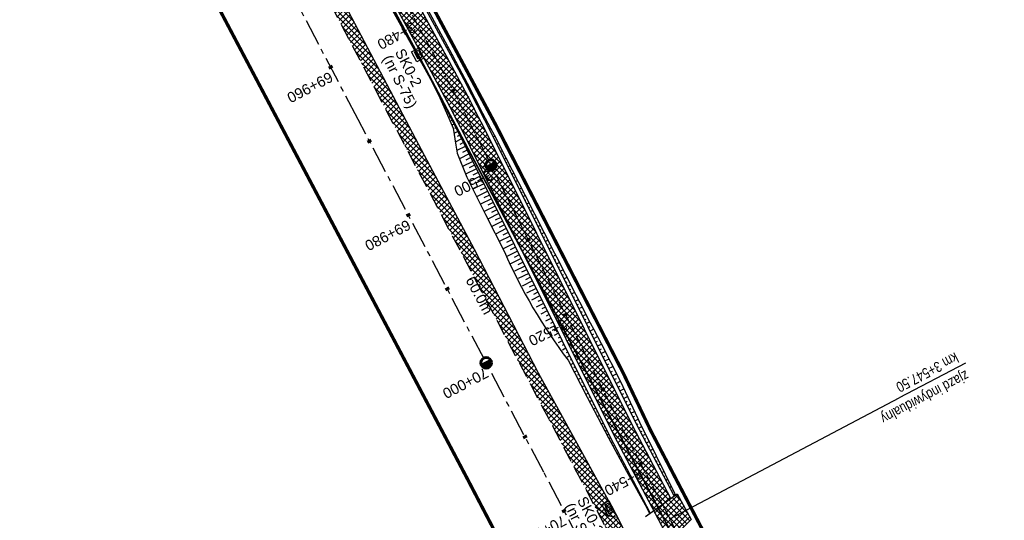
# Model space of a CAD drawing. Header units: metres. Extents: x 7529682 to 7533711, y 5721186 to 5727842.
# Tile 20 of 112: x 7531291 to 7531409, y 5724665 to 5724725. Entities that reach past the tile are written whole.
import ezdxf

# ---------------------------------------------------------------- set-up
doc = ezdxf.new("R2010")
doc.units = ezdxf.units.M
for name, pattern in [('817-dzialki-09-05-04$0$HIDDEN', [0.375, 0.25, -0.125]), ('CENTER', [50.8, 31.75, -6.35, 6.35, -6.35]), ('HIDDEN', [9.525, 6.35, -3.175])]:
    doc.linetypes.add(name, pattern=pattern)
for name, color, linetype in [('C-DROGI-SYTUACJA-ETYKIETY', 7, 'Continuous'), ('D-hatch-pobocza', 131, 'Continuous'), ('D-hatch-zjazdy-BA', 244, 'Continuous'), ('D-hatch-zjazdy-kruszywo', 111, 'Continuous'), ('D-pobocza', 7, 'Continuous'), ('D-skarpa', 7, 'Continuous'), ('D-skarpa-kreskowanie', 7, 'Continuous')]:
    doc.layers.add(name, color=color, linetype=linetype)
doc.layers.add('D-hatch-ciag-pieszo-rowerowy', color=7, linetype='Continuous', lineweight=13, true_color=0xff9f80)
doc.layers.add('D-LR-etap-III', color=7, linetype='817-dzialki-09-05-04$0$HIDDEN', lineweight=50, true_color=0xff1aff)
for name, color, linetype, lineweight in [('D-krawędzie', 7, 'Continuous', 30), ('D-obrzeża', 7, 'Continuous', 30), ('D-oś', 10, 'CENTER', 30), ('D-zjazdy', 7, 'Continuous', 30), ('D-zjazdy-opis', 7, 'Continuous', 30), ('Sieci-T-kanal technologiczny', 4, 'kt kanał technologiczny', 30)]:
    doc.layers.add(name, color=color, linetype=linetype, lineweight=lineweight)
for name, color, linetype, true_color in [('D-opis-KT-dlugosci', 7, 'Continuous', 0xff8000), ('D-opis-KT-studnie', 7, 'Continuous', 0xff8000), ('poprzeczki', 7, 'Continuous', 0x0000c7)]:
    doc.layers.add(name, color=color, linetype=linetype, true_color=true_color)
doc.styles.add('2mm08', font='arial.ttf', dxfattribs={"width": 0.8})
doc.styles.add('ARIAL', font='arial.ttf', dxfattribs={"height": 1})
doc.styles.get("Standard").update_dxf_attribs({"font": 'arial.ttf'})
doc.linetypes.add('kt kanał technologiczny', pattern='A,1,-0.8,["kt",Standard,S=0.5,R=0,X=-0.7,Y=-0.15],-0.3', length=2.1)
pattern_1 = [(45, (0.88535, 0.46493), (-0.33675960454, 0.33675960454), []), (135, (0.88535, 0.46493), (-0.33675960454, -0.33675960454), [])]
pattern_2 = [(45, (0, 0), (-0.33675960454, 0.33675960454), []), (135, (0, 0), (-0.33675960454, -0.33675960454), [])]

# ---------------------------------------------------------------- blocks, each defined once
blk = doc.blocks.new('kilometraz')
at = {"linetype": 'ByBlock', "lineweight": -2}
blk.add_hatch(color=0, dxfattribs=at).paths.add_polyline_path([(0, -0.28125, 0.41421356), (0.28125, 0, 0.41421356), (0, 0.28125)])
at = {"color": 0, "linetype": 'ByBlock', "lineweight": -2}
blk.add_line((0, 0.28125), (0, -0.28125), dxfattribs=at)
blk.add_circle((0, 0), 0.28125, dxfattribs=at)
blk = doc.blocks.new('AeccTickLine')
at = {"color": 0, "linetype": 'ByBlock', "lineweight": -2}
blk.add_line((0, 1), (0, -1), dxfattribs=at)
blk = doc.blocks.new('SKR2')
at = {"layer": 'Sieci-T-kanal technologiczny', "color": 2, "lineweight": 25}
for points in [[(0.03, -0.19), (0.96, -1.15), (0.28, -1.81), (-0.65, -0.84)], [(-0.04, -0.54), (0.61, -1.21), (0.23, -1.57), (-0.41, -0.9)]]:
    blk.add_lwpolyline(points, close=True, dxfattribs=at)
blk.add_lwpolyline([(-0.09, -1.23), (0.28, -0.87)], dxfattribs=at)

msp = doc.modelspace()

# ---------------------------------------------------------------- hatches: boundary and pattern name
at = {"layer": 'D-hatch-ciag-pieszo-rowerowy'}
h = msp.add_hatch(dxfattribs=at)
h.set_pattern_fill('ANSI37', color=256, scale=0.15, style=0)
h.set_pattern_definition(pattern_1)
h.paths.add_polyline_path([(7531367.38, 5724666.22), (7531369.44, 5724667.68), (7531364.84, 5724676.4), (7531345.22, 5724715.75), (7531314.27, 5724772.61), (7531308.11, 5724784.43), (7531305.88, 5724783.29), (7531312.05, 5724771.45), (7531343.01, 5724714.59), (7531362.63, 5724675.23)])
at = {"layer": 'D-hatch-pobocza'}
h = msp.add_hatch(dxfattribs=at)
h.set_pattern_fill('ANSI37', color=256, scale=0.15, style=0)
h.set_pattern_definition(pattern_2)
h.paths.add_polyline_path([(7531327.02, 5724733.24), (7531314.57, 5724757.21), (7531302.38, 5724780.72), (7531302.44, 5724776.85), (7531306.74, 5724768.66), (7531335.09, 5724714.65), (7531357.32, 5724672.44), (7531360.38, 5724666.62), (7531361.97, 5724665.57), (7531363.1, 5724665.41), (7531353.58, 5724682.67), (7531345.94, 5724697.46), (7531339.27, 5724710)])
at = {"layer": 'D-hatch-zjazdy-BA'}
h = msp.add_hatch(dxfattribs=at)
h.set_pattern_fill('ANSI37', color=256, scale=0.15, style=0)
h.set_pattern_definition(pattern_1)
h.paths.add_polyline_path([(7531369.29, 5724662.58), (7531371.88, 5724665.15), (7531370.2, 5724668.22), (7531367.38, 5724666.22)])
at = {"layer": 'D-hatch-zjazdy-kruszywo'}
h = msp.add_hatch(dxfattribs=at)
h.set_pattern_fill('ANSI37', color=256, scale=0.15, style=0)
h.set_pattern_definition(pattern_2)
h.paths.add_polyline_path([(7531363.1, 5724665.41), (7531361.97, 5724665.57), (7531360.38, 5724666.62), (7531365.5, 5724656.92), (7531365.97, 5724658.89), (7531366.18, 5724659.13)])

# ---------------------------------------------------------------- linework, layer by layer
at = {"layer": 'D-krawędzie', "linetype": 'HIDDEN', "ltscale": 0.3, "flags": 128}
msp.add_lwpolyline([(7530572.01, 5726166.06), (7530599.74, 5726113.52), (7530641.56, 5726032.01), (7530660.96, 5725995.07), (7530689.13, 5725941.54), (7530707.34, 5725907.03), (7530725.26, 5725873.09), (7530743.97, 5725837.65), (7530770.53, 5725787.12), (7530787.86, 5725754.27), (7530809.9, 5725712.54), (7530824.74, 5725684.39), (7530840.86, 5725653.69), (7530860.68, 5725616.15), (7530865.28, 5725607.39), (7530878.05, 5725583.08), (7530918.17, 5725507.18), (7530950.16, 5725446.31), (7530993.42, 5725364.26), (7531022.77, 5725308.72), (7531053.81, 5725249.87), (7531081.17, 5725197.87), (7531103.9, 5725154.54), (7531128.12, 5725108.45), (7531149.3, 5725068.25), (7531167.38, 5725033.77), (7531197.16, 5724976.99), (7531228.15, 5724918.03), (7531253.15, 5724870.49), (7531286.8, 5724806.65), (7531306.74, 5724768.66), (7531335.09, 5724714.65), (7531357.32, 5724672.44), (7531373.64, 5724641.45), (7531392.16, 5724606), (7531418.48, 5724555.85), (7531439.73, 5724515.58), (7531476.36, 5724446.19), (7531491.8, 5724416.76), (7531531.9, 5724339.93), (7531557.23, 5724291.66), (7531569.85, 5724267.58), (7531591.38, 5724226.55), (7531610, 5724191.1), (7531616.88, 5724178), (7531629.98, 5724153.03), (7531641.01, 5724132.02), (7531664.91, 5724087.62), (7531677.64, 5724064.79), (7531683.11, 5724054.99), (7531686.75, 5724048.18), (7531695.45, 5724031.7), (7531703.75, 5724015.92), (7531709.21, 5724005.51), (7531719.39, 5723986.15), (7531726.3, 5723973), (7531732.74, 5723960.74), (7531735.13, 5723956.19)], dxfattribs=at)
at = {"layer": 'D-LR-etap-III', "ltscale": 10, "flags": 128}
msp.add_lwpolyline([(7531750.47, 5723895.1, 0.4, 0.4, 0), (7531750.5, 5723895.13, 0.4, 0.4, 0), (7531682.71, 5724022.92, 0.4, 0.4, 0), (7531619.18, 5724147.2, 0.4, 0.4, 0), (7531592.31, 5724198.49, 0.4, 0.4, 0), (7531553.26, 5724272.92, 0.4, 0.4, 0), (7531504.02, 5724366.79, 0.4, 0.4, 0), (7531482.09, 5724407.62, 0.4, 0.4, 0), (7531412.35, 5724541.18, 0.4, 0.4, 0), (7531388.46, 5724586.93, 0.4, 0.4, 0), (7531345.12, 5724669.94, 0.4, 0.4, 0), (7531127.66, 5725081.67, 0.4, 0.4, 0), (7531059.25, 5725211.04, 0.4, 0.4, 0), (7531008.01, 5725307.95, 0.4, 0.4, 0), (7530964.18, 5725390.84, 0.4, 0.4, 0), (7530914.56, 5725484.68, 0.4, 0.4, 0), (7530865.24, 5725577.49, 0.4, 0.4, 0), (7530840.09, 5725624.06, 0.4, 0.4, 0), (7530802.56, 5725694.92, 0.4, 0.4, 0), (7530755.54, 5725787.51, 0.4, 0.4, 0), (7530708.72, 5725876.3, 0.4, 0.4, 0), (7530695.12, 5725902.09, 0.4, 0.4, 0), (7530642.91, 5726001.08, 0.4, 0.4, 0), (7530634.93, 5726016.15, 0.4, 0.4, 0), (7530610.82, 5726061.93, 0.4, 0.4, 0), (7530610.82, 5726061.93, 0.4, 0.4, 0), (7530607.21, 5726063.51, 0.4, 0.4, 0), (7530597.42, 5726080.68, 0.4, 0.4, 0), (7530591.16, 5726088.44, 0.4, 0.4, 0), (7530581.28, 5726107.21, 0.4, 0.4, 0), (7530571.29, 5726130.56, 0.4, 0.4, 0), (7530549.55, 5726171.53, 0.4, 0.4, 0), (7530531.01, 5726206.47, 0.4, 0.4, 0), (7530516.46, 5726236.02, 0.4, 0.4, 0), (7530500.8, 5726266.14, 0.4, 0.4, 0), (7530491.35, 5726283.94, 0.4, 0.4, 0), (7530482.4, 5726303.41, 0.4, 0.4, 0), (7530482.4, 5726303.41, 0.4, 0.4, 0), (7530450.41, 5726357.28, 0.4, 0.4, 0), (7530397.76, 5726458.5, 0.4, 0.4, 0), (7530334.71, 5726583.66, 0.4, 0.4, 0), (7530303.94, 5726645.17, 0.4, 0.4, 0), (7530300.51, 5726651.78, 0.4, 0.4, 0), (7530289.21, 5726671.97, 0.4, 0.4, 0), (7530281.54, 5726685.57, 0.4, 0.4, 0), (7530261.37, 5726724.16, 0.4, 0.4, 0), (7530254.03, 5726738.21, 0.4, 0.4, 0), (7530197.22, 5726845.06, 0.4, 0.4, 0), (7530194.71, 5726849.15, 0.4, 0.4, 0), (7530195.92, 5726850.75, 0.4, 0.4, 0), (7530170.55, 5726892.96, 0.4, 0.4, 0), (7530143.17, 5726945.07, 0.4, 0.4, 0), (7530105.06, 5727018.32, 0.4, 0.4, 0), (7530100.06, 5727027.16, 0.4, 0.4, 0), (7530062.32, 5727099.63, 0.4, 0.4, 0), (7530015.38, 5727189.42, 0.4, 0.4, 0), (7529983.21, 5727250.21, 0.4, 0.4, 0), (7529953.28, 5727306.75, 0.4, 0.4, 0), (7529900.67, 5727406.16, 0.4, 0.4, 0), (7529890.63, 5727425.13, 0.4, 0.4, 0), (7529875.16, 5727454.43, 0.4, 0.4, 0), (7529857.56, 5727487.79, 0.4, 0.4, 0), (7529835.19, 5727530.19, 0.4, 0.4, 0), (7529811.74, 5727574.66, 0.4, 0.4, 0), (7529792.1, 5727611.92, 0.4, 0.4, 0), (7529768.07, 5727657.47, 0.4, 0.4, 0), (7529755.21, 5727682.13, 0.4, 0.4, 0), (7529753.31, 5727681.13, 0.4, 0.4, 0), (7529739.21, 5727707.77, 0.4, 0.4, 0), (7529735.39, 5727711.25, 0.4, 0.4, 0), (7529725.42, 5727730.2, 0.4, 0.4, 0), (7529723.55, 5727729.88, 0.4, 0.4, 0), (7529695.57, 5727782.93, 0.4, 0.4, 0), (7529717.68, 5727794.02, 0.4, 0.4, 0), (7529736.27, 5727758.65, 0.4, 0.4, 0), (7529736.27, 5727758.65, 0.4, 0.4, 0), (7529744.51, 5727750.41, 0.4, 0.4, 0), (7529744.51, 5727750.41, 0.4, 0.4, 0), (7529750.28, 5727738.55, 0.4, 0.4, 0), (7529777.11, 5727687.57, 0.4, 0.4, 0), (7529796.52, 5727651.33, 0.4, 0.4, 0), (7529814.94, 5727616.79, 0.4, 0.4, 0), (7529839.01, 5727572.3, 0.4, 0.4, 0), (7529860.62, 5727532.51, 0.4, 0.4, 0), (7529882.35, 5727491.5, 0.4, 0.4, 0), (7529904.87, 5727449.1, 0.4, 0.4, 0), (7529920.75, 5727418.88, 0.4, 0.4, 0), (7529946.68, 5727368.55, 0.4, 0.4, 0), (7529972.02, 5727320.57, 0.4, 0.4, 0), (7529987.74, 5727290.15, 0.4, 0.4, 0), (7529996.5, 5727273.66, 0.4, 0.4, 0), (7530017.54, 5727234.2, 0.4, 0.4, 0), (7530033.05, 5727204.86, 0.4, 0.4, 0), (7530051.62, 5727170.22, 0.4, 0.4, 0), (7530069.28, 5727137.02, 0.4, 0.4, 0), (7530089.39, 5727097.53, 0.4, 0.4, 0), (7530109.71, 5727060.75, 0.4, 0.4, 0), (7530136.77, 5727011.64, 0.4, 0.4, 0), (7530162.45, 5726962.74, 0.4, 0.4, 0), (7530187.67, 5726916.99, 0.4, 0.4, 0), (7530207.82, 5726879.34, 0.4, 0.4, 0), (7530230.63, 5726834.52, 0.4, 0.4, 0), (7530262.29, 5726776.62, 0.4, 0.4, 0), (7530277.51, 5726760.21, 0.4, 0.4, 0), (7530286.04, 5726744.11, 0.4, 0.4, 0), (7530288.1, 5726735.88, 0.4, 0.4, 0), (7530290.39, 5726725.05, 0.4, 0.4, 0), (7530296.18, 5726713.58, 0.4, 0.4, 0), (7530302.73, 5726701.18, 0.4, 0.4, 0), (7530325.69, 5726657.47, 0.4, 0.4, 0), (7530343.24, 5726623.65, 0.4, 0.4, 0), (7530360.23, 5726591.75, 0.4, 0.4, 0), (7530383.21, 5726548.06, 0.4, 0.4, 0), (7530406.02, 5726503.61, 0.4, 0.4, 0), (7530427.46, 5726462.62, 0.4, 0.4, 0), (7530447.93, 5726424.39, 0.4, 0.4, 0), (7530471.13, 5726379.92, 0.4, 0.4, 0), (7530490.5, 5726343.03, 0.4, 0.4, 0), (7530509.5, 5726306.73, 0.4, 0.4, 0), (7530529.89, 5726267.24, 0.4, 0.4, 0), (7530543.85, 5726238.99, 0.4, 0.4, 0), (7530554.81, 5726218.94, 0.4, 0.4, 0), (7530559.03, 5726212.22, 0.4, 0.4, 0), (7530563.06, 5726206.41, 0.4, 0.4, 0), (7530566.93, 5726200.46, 0.4, 0.4, 0), (7530569.77, 5726194.9, 0.4, 0.4, 0), (7530571.47, 5726191.28, 0.4, 0.4, 0), (7530572.84, 5726188.02, 0.4, 0.4, 0), (7530575.3, 5726182.03, 0.4, 0.4, 0), (7530579.74, 5726173.31, 0.4, 0.4, 0), (7530583.3, 5726167.41, 0.4, 0.4, 0), (7530593.4, 5726163.33, 0.4, 0.4, 0), (7530598.62, 5726155.26, 0.4, 0.4, 0), (7530608.26, 5726140.5, 0.4, 0.4, 0), (7530603.27, 5726136.83, 0.4, 0.4, 0), (7530606.53, 5726131.84, 0.4, 0.4, 0), (7530604.24, 5726124.22, 0.4, 0.4, 0), (7530605.85, 5726121.63, 0.4, 0.4, 0), (7530608.97, 5726116.16, 0.4, 0.4, 0), (7530618.11, 5726097.79, 0.4, 0.4, 0), (7530651.21, 5726034.96, 0.4, 0.4, 0), (7530670.24, 5725998.61, 0.4, 0.4, 0), (7530698.08, 5725945.95, 0.4, 0.4, 0), (7530716.51, 5725911.31, 0.4, 0.4, 0), (7530735.22, 5725875.67, 0.4, 0.4, 0), (7530752.5, 5725842.15, 0.4, 0.4, 0), (7530778.31, 5725793.5, 0.4, 0.4, 0), (7530797.5, 5725756.38, 0.4, 0.4, 0), (7530812.52, 5725728.29, 0.4, 0.4, 0), (7530820.04, 5725713.16, 0.4, 0.4, 0), (7530822.42, 5725710.19, 0.4, 0.4, 0), (7530833.15, 5725688.8, 0.4, 0.4, 0), (7530849.63, 5725656.16, 0.4, 0.4, 0), (7530867.98, 5725621.96, 0.4, 0.4, 0), (7530872.63, 5725612.89, 0.4, 0.4, 0), (7530880.35, 5725597.59, 0.4, 0.4, 0), (7530883.84, 5725593.39, 0.4, 0.4, 0), (7530891.78, 5725587.76, 0.4, 0.4, 0), (7530895.04, 5725584.28, 0.4, 0.4, 0), (7530897.03, 5725580.94, 0.4, 0.4, 0), (7530900.95, 5725579.95, 0.4, 0.4, 0), (7530904.81, 5725571.98, 0.4, 0.4, 0), (7530903.68, 5725568.57, 0.4, 0.4, 0), (7530908.9, 5725558.84, 0.4, 0.4, 0), (7530910.25, 5725545.67, 0.4, 0.4, 0), (7530912.87, 5725538.65, 0.4, 0.4, 0), (7530945.28, 5725478.46, 0.4, 0.4, 0), (7530959.69, 5725450.25, 0.4, 0.4, 0), (7531002.83, 5725368.19, 0.4, 0.4, 0), (7531044.7, 5725290.31, 0.4, 0.4, 0), (7531064.1, 5725253.21, 0.4, 0.4, 0), (7531083.01, 5725216.68, 0.4, 0.4, 0), (7531113.01, 5725158.47, 0.4, 0.4, 0), (7531137.36, 5725113.07, 0.4, 0.4, 0), (7531150.83, 5725086.71, 0.4, 0.4, 0), (7531159.75, 5725076.64, 0.4, 0.4, 0), (7531166.31, 5725074.58, 0.4, 0.4, 0), (7531172.29, 5725062.58, 0.4, 0.4, 0), (7531170.59, 5725055.61, 0.4, 0.4, 0), (7531173.73, 5725044.08, 0.4, 0.4, 0), (7531215.34, 5724964.86, 0.4, 0.4, 0), (7531238.05, 5724921.68, 0.4, 0.4, 0), (7531262.39, 5724875.28, 0.4, 0.4, 0), (7531295.59, 5724811.27, 0.4, 0.4, 0), (7531348.49, 5724712.36, 0.4, 0.4, 0), (7531363.74, 5724682.68, 0.4, 0.4, 0), (7531366.99, 5724675.87, 0.4, 0.4, 0), (7531382.54, 5724646.11, 0.4, 0.4, 0), (7531401.3, 5724610.87, 0.4, 0.4, 0), (7531428.96, 5724558.86, 0.4, 0.4, 0), (7531449.11, 5724520.4, 0.4, 0.4, 0), (7531477.29, 5724465.83, 0.4, 0.4, 0), (7531501, 5724421.11, 0.4, 0.4, 0), (7531512.12, 5724400.55, 0.4, 0.4, 0), (7531513.78, 5724396.76, 0.4, 0.4, 0), (7531526.32, 5724379.39, 0.4, 0.4, 0), (7531566.78, 5724302.74, 0.4, 0.4, 0), (7531612.28, 5724225.61, 0.4, 0.4, 0), (7531620.49, 5724210.55, 0.4, 0.4, 0), (7531631.58, 5724196.26, 0.4, 0.4, 0), (7531653.48, 5724152.43, 0.4, 0.4, 0), (7531661.15, 5724128.49, 0.4, 0.4, 0), (7531673.88, 5724101.19, 0.4, 0.4, 0), (7531684.69, 5724081.18, 0.4, 0.4, 0), (7531699.21, 5724051.17, 0.4, 0.4, 0), (7531704.03, 5724040.58, 0.4, 0.4, 0), (7531704.03, 5724040.58, 0.4, 0.4, 0), (7531703.91, 5724037.17, 0.4, 0.4, 0), (7531736.42, 5723969.23, 0.4, 0.4, 0), (7531738.29, 5723967.7, 0.4, 0.4, 0), (7531742.18, 5723962.35, 0.4, 0.4, 0), (7531744.29, 5723958.62, 0.4, 0.4, 0), (7531755.39, 5723944.19, 0.4, 0.4, 0), (7531758.69, 5723936.76, 0.4, 0.4, 0), (7531780.08, 5723929.25, 0.4, 0.4, 0), (7531792.61, 5723906.34, 0.4, 0.4, 0), (7531792.61, 5723906.34, 0.4, 0.4, 0), (7531756.96, 5723883.06, 0.4, 0.4, 0), (7531750.46, 5723895.13, 0.4, 0.4, 0), (7531750.46, 5723895.13, 0, 0, 0)], format="xyseb", dxfattribs=at)
at = {"layer": 'D-obrzeża'}
for points in [[(7531162.55, 5725061.32), (7531165.88, 5725054.96, -0.068574), (7531167.27, 5725051.11), (7531167.91, 5725048.07, 0.068789), (7531170.7, 5725040.34), (7531202.52, 5724979.8), (7531233.7, 5724920.95), (7531258.82, 5724873.47), (7531292.22, 5724809.51), (7531312.05, 5724771.45), (7531340.42, 5724719.34, -0.00902), (7531345.43, 5724709.74), (7531362.63, 5724675.23), (7531378.96, 5724644.24), (7531397.48, 5724608.78), (7531423.79, 5724558.65), (7531445.04, 5724518.38), (7531473.71, 5724463.87), (7531497.09, 5724419.32), (7531505.91, 5724402.51, -0.033171), (7531508.59, 5724396.45), (7531511.25, 5724389.16)], [(7531369.44, 5724667.68), (7531364.84, 5724676.4), (7531347.64, 5724710.9, 0.009026), (7531342.63, 5724720.51), (7531314.27, 5724772.61), (7531308.11, 5724784.43)]]:
    msp.add_lwpolyline(points, format="xyb", dxfattribs=at)
at = {"layer": 'D-oś', "ltscale": 0.03}
msp.add_lwpolyline([(7531156.87, 5725074.83), (7531166.99, 5725055.55, -0.068732), (7531168.48, 5725051.43), (7531169.1, 5725048.5, 0.068783), (7531171.89, 5725040.78), (7531203.62, 5724980.38), (7531234.8, 5724921.53), (7531259.93, 5724874.06), (7531293.33, 5724810.09), (7531313.16, 5724772.03), (7531341.53, 5724719.92, -0.009023), (7531346.53, 5724710.32), (7531363.73, 5724675.82), (7531380.06, 5724644.82), (7531398.58, 5724609.36), (7531424.9, 5724559.23), (7531446.14, 5724518.96), (7531474.82, 5724464.45), (7531498.2, 5724419.9)], format="xyb", dxfattribs=at)
at = {"layer": 'D-oś', "ltscale": 0.1}
msp.add_lwpolyline([(7531488.68, 5724414.9), (7531465.3, 5724459.45), (7531436.63, 5724513.95), (7531415.38, 5724554.22), (7531389.06, 5724604.38), (7531370.55, 5724639.83), (7531354.22, 5724670.81), (7531332, 5724713.02), (7531303.64, 5724767.04), (7531283.7, 5724805.02), (7531250.06, 5724868.86), (7531225.05, 5724916.41), (7531194.07, 5724975.36), (7531164.28, 5725032.14), (7531146.2, 5725066.62)], dxfattribs=at)
at = {"layer": 'D-pobocza'}
for points in [[(7531369.85, 5724667.97), (7531365.28, 5724676.63), (7531348.08, 5724711.14, 0.009028), (7531343.08, 5724720.74), (7531314.71, 5724772.84), (7531308.55, 5724784.66)], [(7531305.45, 5724783.04), (7531311.61, 5724771.22), (7531339.98, 5724719.11, -0.009019), (7531344.98, 5724709.51), (7531362.19, 5724675), (7531366.93, 5724666)]]:
    msp.add_lwpolyline(points, format="xyb", dxfattribs=at)
msp.add_lwpolyline([(7531363.1, 5724665.41), (7531353.58, 5724682.67), (7531345.94, 5724697.46), (7531339.27, 5724710), (7531327.02, 5724733.24), (7531314.57, 5724757.21), (7531302.38, 5724780.72)], dxfattribs=at)
at = {"layer": 'D-skarpa', "linetype": 'Continuous'}
for points in [[(7531332.22, 5724733.19), (7531339.99, 5724719.08), (7531340.89, 5724717.42), (7531341.77, 5724715.64), (7531342.59, 5724713.83), (7531343.38, 5724712), (7531343.69, 5724709.94), (7531343.86, 5724708.99), (7531345, 5724706.13), (7531347.25, 5724701.66), (7531349.51, 5724697.2, 0.059248), (7531357.13, 5724684.24), (7531359.44, 5724679.8), (7531361.96, 5724674.93), (7531364.14, 5724670.93), (7531366.58, 5724666.56), (7531366.9, 5724665.88)], [(7531340.32, 5724726.22), (7531343.21, 5724720.84), (7531344.11, 5724719.16), (7531345.05, 5724717.37), (7531345.97, 5724715.59), (7531346.89, 5724713.79), (7531347.83, 5724712.01), (7531348.27, 5724711.19), (7531349.68, 5724708.46), (7531351.96, 5724704.01), (7531354.24, 5724699.56, 0.004896), (7531361.1, 5724686.22), (7531363.37, 5724681.76), (7531365.49, 5724677.23), (7531365.69, 5724676.79), (7531367.67, 5724672.79), (7531369.88, 5724668.3), (7531369.99, 5724668.07)]]:
    msp.add_lwpolyline(points, format="xyb", dxfattribs=at)
at = {"layer": 'D-skarpa-kreskowanie', "linetype": 'Continuous'}
for p, q in [((7531336.83, 5724724.81, 108.82), (7531336.87, 5724724.83, 108.79)), ((7531337.07, 5724724.37, 108.82), (7531337.09, 5724724.38, 108.81)), ((7531337.32, 5724723.93, 108.82), (7531337.34, 5724723.95, 108.8)), ((7531340.93, 5724724.68, 108.93), (7531341.02, 5724724.73, 108.86)), ((7531341.17, 5724724.24, 108.93), (7531341.34, 5724724.33, 108.8)), ((7531341.41, 5724723.8, 108.93), (7531341.49, 5724723.85, 108.87)), ((7531337.56, 5724723.5, 108.82), (7531337.57, 5724723.5, 108.81)), ((7531337.8, 5724723.06, 108.82), (7531337.82, 5724723.07, 108.8)), ((7531338.04, 5724722.62, 108.82), (7531338.05, 5724722.63, 108.81)), ((7531341.65, 5724723.36, 108.93), (7531341.81, 5724723.45, 108.81)), ((7531341.89, 5724722.93, 108.93), (7531341.97, 5724722.97, 108.87)), ((7531342.13, 5724722.49, 108.93), (7531342.28, 5724722.57, 108.81)), ((7531338.28, 5724722.18, 108.81), (7531338.3, 5724722.19, 108.8)), ((7531338.52, 5724721.74, 108.81), (7531338.53, 5724721.75, 108.81)), ((7531342.37, 5724722.05, 108.93), (7531342.44, 5724722.09, 108.87)), ((7531342.6, 5724721.61, 108.93), (7531342.76, 5724721.69, 108.82)), ((7531338.76, 5724721.31, 108.81), (7531338.78, 5724721.31, 108.8)), ((7531339, 5724720.87, 108.81), (7531339.01, 5724720.87, 108.81)), ((7531339.24, 5724720.43, 108.81), (7531339.26, 5724720.44, 108.8)), ((7531342.84, 5724721.17, 108.93), (7531342.92, 5724721.21, 108.88)), ((7531343.08, 5724720.73, 108.94), (7531343.23, 5724720.81, 108.82)), ((7531343.32, 5724720.29, 108.94), (7531343.39, 5724720.33, 108.88)), ((7531339.49, 5724719.99, 108.81), (7531339.49, 5724719.99, 108.81)), ((7531339.73, 5724719.55, 108.81), (7531339.74, 5724719.56, 108.8)), ((7531339.97, 5724719.12, 108.81), (7531339.97, 5724719.12, 108.81)), ((7531343.56, 5724719.85, 108.94), (7531343.7, 5724719.93, 108.83)), ((7531343.8, 5724719.41, 108.94), (7531343.87, 5724719.45, 108.88)), ((7531344.03, 5724718.97, 108.94), (7531344.17, 5724719.04, 108.83)), ((7531340.21, 5724718.68, 108.81), (7531340.21, 5724718.68, 108.81)), ((7531340.45, 5724718.24, 108.81), (7531340.45, 5724718.24, 108.81)), ((7531344.27, 5724718.53, 108.94), (7531344.34, 5724718.56, 108.89)), ((7531344.5, 5724718.09, 108.94), (7531344.64, 5724718.16, 108.84)), ((7531340.69, 5724717.8, 108.81), (7531340.68, 5724717.8, 108.81)), ((7531340.92, 5724717.36, 108.81), (7531340.92, 5724717.36, 108.81)), ((7531341.16, 5724716.92, 108.81), (7531341.14, 5724716.91, 108.8)), ((7531344.74, 5724717.65, 108.94), (7531344.8, 5724717.68, 108.89)), ((7531344.97, 5724717.2, 108.94), (7531345.1, 5724717.27, 108.84)), ((7531345.2, 5724716.76, 108.94), (7531345.27, 5724716.79, 108.9)), ((7531341.39, 5724716.48, 108.81), (7531341.38, 5724716.47, 108.8)), ((7531341.63, 5724716.03, 108.81), (7531341.59, 5724716.01, 108.78)), ((7531341.86, 5724715.59, 108.81), (7531341.83, 5724715.58, 108.79)), ((7531345.43, 5724716.32, 108.94), (7531345.56, 5724716.38, 108.85)), ((7531345.67, 5724715.87, 108.95), (7531345.73, 5724715.91, 108.9)), ((7531345.9, 5724715.43, 108.95), (7531346.02, 5724715.49, 108.85)), ((7531342.1, 5724715.15, 108.81), (7531342.01, 5724715.11, 108.75)), ((7531342.33, 5724714.71, 108.81), (7531342.27, 5724714.68, 108.77)), ((7531346.13, 5724714.99, 108.95), (7531346.19, 5724715.02, 108.9)), ((7531346.36, 5724714.54, 108.95), (7531346.47, 5724714.6, 108.86)), ((7531342.56, 5724714.26, 108.82), (7531342.43, 5724714.2, 108.72)), ((7531342.79, 5724713.82, 108.82), (7531342.71, 5724713.78, 108.76)), ((7531343.02, 5724713.38, 108.82), (7531342.83, 5724713.28, 108.68)), ((7531346.58, 5724714.1, 108.95), (7531346.64, 5724714.13, 108.91)), ((7531346.81, 5724713.65, 108.95), (7531346.93, 5724713.71, 108.86)), ((7531347.04, 5724713.21, 108.95), (7531347.1, 5724713.24, 108.91)), ((7531343.25, 5724712.93, 108.82), (7531343.14, 5724712.87, 108.74)), ((7531343.48, 5724712.49, 108.82), (7531343.22, 5724712.36, 108.63)), ((7531343.71, 5724712.04, 108.82), (7531343.55, 5724711.96, 108.7)), ((7531347.26, 5724712.76, 108.95), (7531347.4, 5724712.83, 108.85)), ((7531347.49, 5724712.31, 108.95), (7531347.56, 5724712.35, 108.9)), ((7531347.72, 5724711.87, 108.95), (7531347.86, 5724711.94, 108.85)), ((7531343.93, 5724711.6, 108.82), (7531343.47, 5724711.36, 108.48)), ((7531344.16, 5724711.15, 108.82), (7531343.86, 5724711, 108.6)), ((7531347.94, 5724711.42, 108.96), (7531348.02, 5724711.46, 108.9)), ((7531348.16, 5724710.97, 108.96), (7531348.33, 5724711.06, 108.83)), ((7531344.38, 5724710.7, 108.82), (7531343.63, 5724710.33, 108.26)), ((7531344.83, 5724709.81, 108.83), (7531343.8, 5724709.3, 108.06)), ((7531344.61, 5724710.26, 108.82), (7531344.16, 5724710.03, 108.49)), ((7531348.39, 5724710.53, 108.96), (7531348.47, 5724710.57, 108.89)), ((7531348.61, 5724710.08, 108.96), (7531348.79, 5724710.17, 108.82)), ((7531348.83, 5724709.63, 108.96), (7531348.93, 5724709.68, 108.89)), ((7531345.28, 5724708.92, 108.83), (7531344.12, 5724708.34, 107.96)), ((7531345.06, 5724709.36, 108.83), (7531344.49, 5724709.08, 108.41)), ((7531345.5, 5724708.47, 108.83), (7531344.9, 5724708.17, 108.38)), ((7531349.06, 5724709.18, 108.96), (7531349.25, 5724709.28, 108.81)), ((7531349.28, 5724708.74, 108.96), (7531349.38, 5724708.79, 108.89)), ((7531349.5, 5724708.29, 108.96), (7531349.71, 5724708.39, 108.81)), ((7531345.72, 5724708.02, 108.83), (7531344.49, 5724707.41, 107.91)), ((7531345.95, 5724707.57, 108.83), (7531345.31, 5724707.26, 108.36)), ((7531349.73, 5724707.84, 108.96), (7531349.83, 5724707.9, 108.88)), ((7531349.95, 5724707.39, 108.96), (7531350.17, 5724707.5, 108.8)), ((7531346.17, 5724707.13, 108.83), (7531344.87, 5724706.48, 107.86)), ((7531346.62, 5724706.23, 108.83), (7531345.29, 5724705.57, 107.84)), ((7531346.39, 5724706.68, 108.83), (7531345.73, 5724706.35, 108.34)), ((7531350.17, 5724706.95, 108.96), (7531350.28, 5724707, 108.88)), ((7531350.39, 5724706.5, 108.97), (7531350.62, 5724706.61, 108.8)), ((7531350.62, 5724706.05, 108.97), (7531350.73, 5724706.11, 108.88)), ((7531347.06, 5724705.34, 108.83), (7531345.74, 5724704.68, 107.85)), ((7531346.84, 5724705.78, 108.83), (7531346.18, 5724705.45, 108.34)), ((7531347.29, 5724704.89, 108.84), (7531346.62, 5724704.56, 108.34)), ((7531350.84, 5724705.6, 108.97), (7531351.08, 5724705.72, 108.79)), ((7531351.06, 5724705.16, 108.97), (7531351.18, 5724705.22, 108.88)), ((7531347.51, 5724704.44, 108.84), (7531346.19, 5724703.78, 107.85)), ((7531347.73, 5724703.99, 108.84), (7531347.07, 5724703.66, 108.35)), ((7531351.29, 5724704.71, 108.97), (7531351.53, 5724704.83, 108.78)), ((7531351.51, 5724704.26, 108.97), (7531351.64, 5724704.32, 108.88)), ((7531351.73, 5724703.81, 108.97), (7531351.99, 5724703.94, 108.78)), ((7531347.96, 5724703.55, 108.84), (7531346.64, 5724702.89, 107.86)), ((7531348.4, 5724702.65, 108.84), (7531347.09, 5724702, 107.86)), ((7531348.18, 5724703.1, 108.84), (7531347.52, 5724702.77, 108.35)), ((7531351.96, 5724703.37, 108.97), (7531352.09, 5724703.43, 108.87)), ((7531352.18, 5724702.92, 108.97), (7531352.45, 5724703.05, 108.77)), ((7531352.4, 5724702.47, 108.97), (7531352.54, 5724702.54, 108.87)), ((7531348.85, 5724701.76, 108.84), (7531347.54, 5724701.1, 107.87)), ((7531348.62, 5724702.2, 108.84), (7531347.97, 5724701.88, 108.35)), ((7531352.63, 5724702.02, 108.98), (7531352.91, 5724702.16, 108.77)), ((7531352.85, 5724701.58, 108.98), (7531352.99, 5724701.65, 108.87)), ((7531349.29, 5724700.86, 108.84), (7531347.99, 5724700.21, 107.87)), ((7531349.07, 5724701.31, 108.84), (7531348.42, 5724700.98, 108.36)), ((7531349.52, 5724700.41, 108.85), (7531348.87, 5724700.09, 108.36)), ((7531353.07, 5724701.13, 108.98), (7531353.36, 5724701.28, 108.76)), ((7531353.29, 5724700.68, 108.98), (7531353.44, 5724700.76, 108.87)), ((7531353.52, 5724700.23, 108.98), (7531353.82, 5724700.39, 108.75)), ((7531349.74, 5724699.97, 108.85), (7531348.44, 5724699.32, 107.88)), ((7531350.19, 5724699.07, 108.85), (7531348.89, 5724698.43, 107.89)), ((7531349.96, 5724699.52, 108.85), (7531349.32, 5724699.2, 108.36)), ((7531353.74, 5724699.79, 108.98), (7531353.9, 5724699.86, 108.86)), ((7531353.96, 5724699.34, 108.98), (7531354.28, 5724699.5, 108.75)), ((7531354.19, 5724698.89, 108.98), (7531354.34, 5724698.97, 108.86)), ((7531350.63, 5724698.18, 108.85), (7531349.35, 5724697.54, 107.89)), ((7531350.41, 5724698.62, 108.85), (7531349.76, 5724698.3, 108.37)), ((7531354.41, 5724698.44, 108.98), (7531354.72, 5724698.6, 108.75)), ((7531354.63, 5724698, 108.98), (7531354.79, 5724698.07, 108.87)), ((7531351.08, 5724697.28, 108.85), (7531349.8, 5724696.65, 107.9)), ((7531350.86, 5724697.73, 108.85), (7531350.21, 5724697.41, 108.37)), ((7531351.3, 5724696.83, 108.85), (7531350.67, 5724696.52, 108.38)), ((7531354.86, 5724697.55, 108.98), (7531355.17, 5724697.7, 108.75)), ((7531355.08, 5724697.1, 108.99), (7531355.23, 5724697.18, 108.87)), ((7531355.3, 5724696.65, 108.99), (7531355.61, 5724696.81, 108.76)), ((7531351.52, 5724696.39, 108.85), (7531350.26, 5724695.76, 107.91)), ((7531351.97, 5724695.49, 108.86), (7531350.72, 5724694.87, 107.93)), ((7531351.75, 5724695.94, 108.85), (7531351.12, 5724695.63, 108.39)), ((7531355.52, 5724696.21, 108.99), (7531355.68, 5724696.28, 108.87)), ((7531355.75, 5724695.76, 108.99), (7531356.06, 5724695.91, 108.76)), ((7531352.42, 5724694.6, 108.86), (7531351.18, 5724693.98, 107.94)), ((7531352.19, 5724695.04, 108.86), (7531351.57, 5724694.74, 108.39)), ((7531355.97, 5724695.31, 108.99), (7531356.12, 5724695.39, 108.88)), ((7531356.19, 5724694.86, 108.99), (7531356.5, 5724695.02, 108.76)), ((7531356.42, 5724694.42, 108.99), (7531356.57, 5724694.49, 108.88)), ((7531352.86, 5724693.7, 108.86), (7531351.64, 5724693.09, 107.95)), ((7531352.64, 5724694.15, 108.86), (7531352.03, 5724693.84, 108.4)), ((7531353.09, 5724693.25, 108.86), (7531352.49, 5724692.96, 108.41)), ((7531356.64, 5724693.97, 108.99), (7531356.95, 5724694.13, 108.76)), ((7531356.86, 5724693.52, 108.99), (7531357.02, 5724693.6, 108.87)), ((7531357.09, 5724693.07, 108.99), (7531357.41, 5724693.23, 108.76)), ((7531353.31, 5724692.81, 108.86), (7531352.17, 5724692.24, 108.01)), ((7531353.76, 5724691.91, 108.86), (7531352.74, 5724691.41, 108.11)), ((7531353.53, 5724692.36, 108.86), (7531352.99, 5724692.09, 108.46)), ((7531357.31, 5724692.63, 108.99), (7531357.47, 5724692.71, 108.87)), ((7531357.53, 5724692.18, 109), (7531357.86, 5724692.34, 108.75)), ((7531354.2, 5724691.02, 108.86), (7531353.31, 5724690.57, 108.2)), ((7531353.98, 5724691.46, 108.86), (7531353.5, 5724691.23, 108.51)), ((7531357.76, 5724691.73, 109), (7531357.92, 5724691.81, 108.87)), ((7531357.98, 5724691.28, 109), (7531358.31, 5724691.45, 108.75)), ((7531358.2, 5724690.84, 109), (7531358.37, 5724690.92, 108.87)), ((7531354.65, 5724690.12, 108.87), (7531353.87, 5724689.74, 108.29)), ((7531354.42, 5724690.57, 108.87), (7531354.01, 5724690.36, 108.55)), ((7531354.87, 5724689.67, 108.87), (7531354.51, 5724689.5, 108.6)), ((7531358.42, 5724690.39, 109), (7531358.77, 5724690.56, 108.74)), ((7531358.65, 5724689.94, 109), (7531358.83, 5724690.03, 108.87)), ((7531358.87, 5724689.49, 109), (7531359.24, 5724689.68, 108.73)), ((7531355.09, 5724689.23, 108.87), (7531354.44, 5724688.9, 108.38)), ((7531355.32, 5724688.78, 108.87), (7531355.02, 5724688.63, 108.65)), ((7531359.09, 5724689.05, 109), (7531359.29, 5724689.14, 108.86)), ((7531359.32, 5724688.6, 109), (7531359.72, 5724688.8, 108.71)), ((7531355.54, 5724688.33, 108.87), (7531354.96, 5724688.04, 108.44)), ((7531355.99, 5724687.44, 108.87), (7531355.46, 5724687.17, 108.48)), ((7531355.76, 5724687.88, 108.87), (7531355.49, 5724687.75, 108.67)), ((7531359.54, 5724688.15, 109), (7531359.75, 5724688.26, 108.85)), ((7531359.76, 5724687.71, 109.01), (7531360.19, 5724687.92, 108.69)), ((7531359.99, 5724687.26, 109.01), (7531360.21, 5724687.37, 108.84)), ((7531356.21, 5724686.99, 108.87), (7531355.96, 5724686.86, 108.69)), ((7531356.43, 5724686.54, 108.87), (7531355.96, 5724686.3, 108.52)), ((7531356.66, 5724686.09, 108.88), (7531356.43, 5724685.98, 108.71)), ((7531360.21, 5724686.81, 109.01), (7531360.66, 5724687.04, 108.67)), ((7531360.43, 5724686.36, 109.01), (7531360.67, 5724686.48, 108.83)), ((7531360.66, 5724685.92, 109.01), (7531361.14, 5724686.15, 108.65)), ((7531356.88, 5724685.65, 108.88), (7531356.45, 5724685.43, 108.56)), ((7531357.1, 5724685.2, 108.88), (7531356.9, 5724685.1, 108.73)), ((7531360.88, 5724685.47, 109.01), (7531361.12, 5724685.59, 108.83)), ((7531361.1, 5724685.02, 109.01), (7531361.59, 5724685.26, 108.65)), ((7531357.32, 5724684.75, 108.88), (7531356.95, 5724684.56, 108.6)), ((7531357.55, 5724684.3, 108.88), (7531357.37, 5724684.22, 108.75)), ((7531357.77, 5724683.86, 108.88), (7531357.42, 5724683.68, 108.62)), ((7531361.32, 5724684.57, 109.01), (7531361.57, 5724684.69, 108.83)), ((7531361.55, 5724684.13, 109.01), (7531362.04, 5724684.37, 108.64)), ((7531361.77, 5724683.68, 109.01), (7531362.02, 5724683.8, 108.83)), ((7531357.99, 5724683.41, 108.88), (7531357.82, 5724683.32, 108.75)), ((7531358.22, 5724682.96, 108.88), (7531357.88, 5724682.8, 108.63)), ((7531358.44, 5724682.51, 108.88), (7531358.28, 5724682.43, 108.76)), ((7531361.99, 5724683.23, 109.01), (7531362.49, 5724683.48, 108.64)), ((7531362.22, 5724682.78, 109.02), (7531362.47, 5724682.91, 108.83)), ((7531362.44, 5724682.34, 109.02), (7531362.95, 5724682.59, 108.64)), ((7531358.66, 5724682.07, 108.88), (7531358.35, 5724681.91, 108.65)), ((7531358.89, 5724681.62, 108.88), (7531358.73, 5724681.54, 108.77)), ((7531362.66, 5724681.89, 109.02), (7531362.92, 5724682.02, 108.83)), ((7531362.89, 5724681.44, 109.02), (7531363.4, 5724681.7, 108.64)), ((7531359.11, 5724681.17, 108.89), (7531358.81, 5724681.02, 108.66)), ((7531359.33, 5724680.72, 108.89), (7531359.18, 5724680.65, 108.78)), ((7531359.56, 5724680.28, 108.89), (7531359.27, 5724680.13, 108.67)), ((7531363.11, 5724680.99, 109.02), (7531363.36, 5724681.12, 108.83)), ((7531363.33, 5724680.55, 109.02), (7531363.82, 5724680.79, 108.65)), ((7531363.56, 5724680.1, 109.02), (7531363.8, 5724680.22, 108.84)), ((7531359.78, 5724679.83, 108.89), (7531359.64, 5724679.76, 108.78)), ((7531360, 5724679.38, 108.89), (7531359.73, 5724679.25, 108.69)), ((7531360.22, 5724678.93, 108.89), (7531360.09, 5724678.87, 108.79)), ((7531363.78, 5724679.65, 109.02), (7531364.25, 5724679.88, 108.67)), ((7531364, 5724679.2, 109.02), (7531364.23, 5724679.32, 108.85)), ((7531364.22, 5724678.76, 109.02), (7531364.67, 5724678.98, 108.69)), ((7531360.45, 5724678.49, 108.89), (7531360.19, 5724678.36, 108.7)), ((7531360.67, 5724678.04, 108.89), (7531360.54, 5724677.98, 108.8)), ((7531364.45, 5724678.31, 109.02), (7531364.67, 5724678.42, 108.86)), ((7531364.67, 5724677.86, 109.03), (7531365.1, 5724678.07, 108.71)), ((7531360.89, 5724677.59, 108.89), (7531360.65, 5724677.47, 108.71)), ((7531361.12, 5724677.14, 108.89), (7531361, 5724677.08, 108.8)), ((7531361.34, 5724676.7, 108.89), (7531361.1, 5724676.58, 108.72)), ((7531364.89, 5724677.41, 109.03), (7531365.1, 5724677.52, 108.87)), ((7531365.12, 5724676.97, 109.03), (7531365.52, 5724677.17, 108.73)), ((7531365.34, 5724676.52, 109.03), (7531365.53, 5724676.62, 108.88)), ((7531361.56, 5724676.25, 108.9), (7531361.45, 5724676.19, 108.81)), ((7531361.79, 5724675.8, 108.9), (7531361.56, 5724675.69, 108.73)), ((7531365.57, 5724676.08, 109.03), (7531365.95, 5724676.27, 108.75)), ((7531365.81, 5724675.63, 109.03), (7531365.99, 5724675.73, 108.89)), ((7531362.01, 5724675.36, 108.9), (7531361.9, 5724675.3, 108.82)), ((7531362.23, 5724674.91, 108.9), (7531362.03, 5724674.8, 108.74)), ((7531362.47, 5724674.47, 108.9), (7531362.37, 5724674.41, 108.82)), ((7531366.04, 5724675.19, 109.03), (7531366.39, 5724675.38, 108.77)), ((7531366.27, 5724674.75, 109.03), (7531366.44, 5724674.84, 108.9)), ((7531366.51, 5724674.31, 109.03), (7531366.83, 5724674.48, 108.79)), ((7531362.7, 5724674.02, 108.9), (7531362.51, 5724673.92, 108.75)), ((7531362.93, 5724673.58, 108.9), (7531362.84, 5724673.53, 108.83)), ((7531363.17, 5724673.14, 108.9), (7531362.99, 5724673.04, 108.77)), ((7531366.74, 5724673.86, 109.03), (7531366.9, 5724673.95, 108.92)), ((7531366.97, 5724673.42, 109.04), (7531367.28, 5724673.58, 108.81)), ((7531367.21, 5724672.98, 109.04), (7531367.35, 5724673.06, 108.93)), ((7531363.4, 5724672.7, 108.9), (7531363.31, 5724672.65, 108.84)), ((7531363.63, 5724672.25, 108.9), (7531363.47, 5724672.17, 108.78)), ((7531367.44, 5724672.54, 109.04), (7531367.72, 5724672.69, 108.83)), ((7531367.67, 5724672.1, 109.04), (7531367.81, 5724672.17, 108.94)), ((7531363.87, 5724671.81, 108.91), (7531363.79, 5724671.77, 108.84)), ((7531364.1, 5724671.37, 108.91), (7531363.94, 5724671.29, 108.79)), ((7531364.33, 5724670.93, 108.91), (7531364.26, 5724670.89, 108.85)), ((7531367.91, 5724671.65, 109.04), (7531368.16, 5724671.79, 108.85)), ((7531368.14, 5724671.21, 109.04), (7531368.26, 5724671.27, 108.95)), ((7531368.37, 5724670.77, 109.04), (7531368.6, 5724670.89, 108.87)), ((7531364.57, 5724670.49, 108.91), (7531364.43, 5724670.41, 108.81)), ((7531364.8, 5724670.04, 108.91), (7531364.73, 5724670.01, 108.87)), ((7531365.03, 5724669.6, 108.91), (7531364.92, 5724669.54, 108.84)), ((7531368.61, 5724670.33, 109.04), (7531368.71, 5724670.38, 108.96)), ((7531368.84, 5724669.88, 109.04), (7531369.04, 5724669.99, 108.89)), ((7531369.07, 5724669.44, 109.04), (7531369.17, 5724669.49, 108.97)), ((7531365.26, 5724669.16, 108.91), (7531365.21, 5724669.13, 108.89)), ((7531365.5, 5724668.72, 108.91), (7531365.4, 5724668.67, 108.88)), ((7531369.3, 5724669, 109.04), (7531369.48, 5724669.09, 108.91)), ((7531369.54, 5724668.56, 109.05), (7531369.62, 5724668.6, 108.98)), ((7531365.73, 5724668.27, 108.91), (7531365.69, 5724668.25, 108.9)), ((7531365.96, 5724667.83, 108.91), (7531365.89, 5724667.79, 108.91)), ((7531366.13, 5724667.35, 108.92), (7531366.16, 5724667.37, 108.92)), ((7531369.77, 5724668.11, 109.05), (7531369.93, 5724668.2, 108.93)), ((7531366.38, 5724666.92, 108.94), (7531366.43, 5724666.95, 108.92)), ((7531366.61, 5724666.48, 108.95), (7531366.64, 5724666.49, 108.93)), ((7531366.83, 5724666.03, 108.97), (7531366.9, 5724666.06, 108.92))]:
    msp.add_line(p, q, dxfattribs=at)
at = {"layer": 'D-zjazdy', "lineweight": 25}
msp.add_lwpolyline([(7531366.4, 5724665.53), (7531370.2, 5724668.22), (7531371.88, 5724665.15), (7531368.54, 5724661.83)], dxfattribs=at)
at = {"layer": 'D-zjazdy', "linetype": 'ByBlock', "lineweight": 25}
msp.add_lwpolyline([(7531365.5, 5724656.92), (7531365.97, 5724658.89), (7531366.18, 5724659.13), (7531363.1, 5724665.41), (7531361.97, 5724665.57), (7531360.38, 5724666.62)], dxfattribs=at)
at = {"layer": 'D-zjazdy-opis', "linetype": 'Continuous', "lineweight": 30}
for p in [(7531404.71, 5724683.88), (7531369.32, 5724665.23)]:
    msp.add_line(p, (7531396.78, 5724679.71), dxfattribs=at)
at = {"layer": 'Sieci-T-kanal technologiczny', "ltscale": 2}
msp.add_lwpolyline([(7531507.91, 5724400.09, 0.2, 0.2, 0), (7531476.41, 5724460.03, 0.2, 0.2, 0), (7531448.69, 5724512.74, 0.2, 0.2, 0), (7531422.29, 5724562.86, 0.2, 0.2, 0), (7531394.29, 5724616.22, 0.2, 0.2, 0), (7531366.66, 5724668.96, 0.2, 0.2, 0), (7531339.19, 5724720.79, 0.2, 0.2, 0), (7531311.25, 5724772.42, 0.2, 0.2, 0), (7531283.89, 5724824.62, 0.2, 0.2, 0), (7531267.5, 5724856.02, 0.2, 0.2, 0), (7531265.34, 5724865.56, 0.2, 0.2, 0), (7531222.47, 5724946.96, 0.2, 0.2, 0), (7531170.66, 5725044.97, 0.2, 0.2, 0), (7531161.99, 5725056.27, 0.2, 0.2, 0), (7531152.63, 5725073.58, 0.2, 0.2, 0)], format="xyseb", dxfattribs=at)

# ---------------------------------------------------------------- block references
at = {"layer": 'C-DROGI-SYTUACJA-ETYKIETY', "color": 7, "linetype": 'Continuous', "lineweight": 60, "xscale": 0.25, "yscale": 0.25, "zscale": 0.25}
for p, rotation in [((7531328.7, 5724719.3), 297.6978143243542), ((7531333.35, 5724710.44), 297.7660269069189), ((7531338.01, 5724701.6), 297.7660269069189), ((7531342.67, 5724692.75), 297.7660269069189), ((7531351.99, 5724675.05), 297.7660269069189), ((7531356.65, 5724666.2), 297.78488485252)]:
    msp.add_blockref('AeccTickLine', p, dxfattribs=dict(at, rotation=rotation))
at = {"layer": 'C-DROGI-SYTUACJA-ETYKIETY', "color": 10, "linetype": 'Continuous', "lineweight": 60, "xscale": 2.249999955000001, "yscale": 2.249999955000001, "zscale": 2.249999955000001, "rotation": 297.7660269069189}
msp.add_blockref('kilometraz', (7531347.33, 5724683.9), dxfattribs=at)
at = {"layer": 'poprzeczki', "color": 7, "linetype": 'Continuous', "lineweight": 60, "xscale": 0.25, "yscale": 0.25, "zscale": 0.25}
for p, rotation in [((7531343.37, 5724716.49), 297.8196517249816), ((7531352.36, 5724698.62), 296.4961870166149), ((7531356.83, 5724689.67), 296.4961870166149), ((7531361.29, 5724680.73), 296.4961870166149), ((7531365.84, 5724671.82), 297.7848857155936)]:
    msp.add_blockref('AeccTickLine', p, dxfattribs=dict(at, rotation=rotation))
at = {"layer": 'poprzeczki', "color": 10, "linetype": 'Continuous', "lineweight": 60, "xscale": 2.249999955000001, "yscale": 2.249999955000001, "zscale": 2.249999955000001, "rotation": 296.4961870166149}
msp.add_blockref('kilometraz', (7531347.9, 5724707.57), dxfattribs=at)
at = {"layer": 'Sieci-T-kanal technologiczny', "rotation": 163.7281158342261}
for p in [(7531338.99, 5724719.75), (7531361.78, 5724665.56)]:
    msp.add_blockref('SKR2', p, dxfattribs=at)

# ---------------------------------------------------------------- texts
at = {"layer": 'C-DROGI-SYTUACJA-ETYKIETY', "color": 7}
for s, rotation, p in [('3+480', 208.5641, (7531338.46, 5724724.77)), ('69+960', 207.6978, (7531328.55, 5724718.79)), ('3+500', 206.4962, (7531347.73, 5724707.07)), ('69+980', 207.766, (7531337.86, 5724701.09)), ('3+520', 206.4962, (7531356.66, 5724689.17)), ('70+000', 207.766, (7531347.17, 5724683.39)), ('3+540', 207.7849, (7531365.68, 5724671.32)), ('70+020', 207.7849, (7531356.49, 5724665.7))]:
    msp.add_text(s, height=1.25, rotation=rotation, dxfattribs=at).set_placement(p)
at = {"layer": 'D-opis-KT-dlugosci', "style": 'ARIAL'}
msp.add_text('60.0m', height=1.25, rotation=298.3346, dxfattribs=at).set_placement((7531344.82, 5724693.82))
at = {"layer": 'D-opis-KT-studnie', "char_height": 1.25, "attachment_point": 1, "rotation": 297, "line_spacing_factor": 0.8, "style": 'ARIAL'}
for s, insert in [('SK0-2\\P(nr S-75)', (7531337.49, 5724721.68, 10.12)), ('SK0-2\\P(nr S-76)', (7531359.29, 5724668.07, 10.12))]:
    msp.add_mtext_dynamic_manual_height_columns(s, width=11.2555, gutter_width=6, heights=[0], dxfattribs=dict(at, insert=insert))
at = {"layer": 'D-zjazdy-opis', "linetype": 'Continuous', "lineweight": 30, "char_height": 1.25, "rotation": 207.7849, "style": '2mm08'}
for s, insert, attachment_point in [('km 3+547.50', (7531404.03, 5724684.09), 1), ('zjazd indywidualny', (7531404.55, 5724683.37), 7)]:
    msp.add_mtext(s, dxfattribs=dict(at, insert=insert, attachment_point=attachment_point))

doc.saveas('drawing.dxf')
